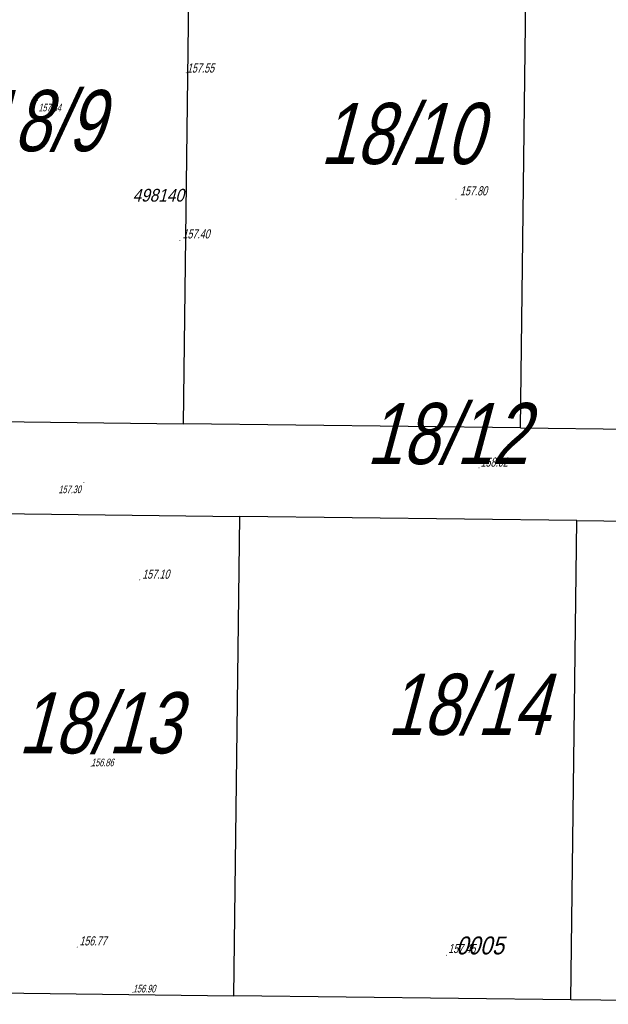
# Model space of a CAD drawing. Header units: metres. Extents: x 6582395 to 6583921, y 5752654 to 5753685.
# Tile 18 of 42: x 6583086 to 6583144, y 5753236 to 5753332. Entities that reach past the tile are written whole.
import ezdxf

# ---------------------------------------------------------------- set-up
doc = ezdxf.new("R2010")
doc.units = ezdxf.units.M
doc.header["$LTSCALE"] = 2
for name, color, linetype in [('208-Numer lub nazwa obrębu', 7, 'Continuous'), ('211-Nr działki', 7, 'Continuous'), ('219-Linia granicy', 7, 'Continuous'), ('252-Granica rejonu spisowego', 7, 'Continuous'), ('403-Punkt określonej wysokości', 7, 'Continuous'), ('403-Punkt określonej wysokości-Atr2', 7, 'Continuous'), ('punkt wysokościowy sztuczny', 7, 'Continuous'), ('punkt wysokościowy sztuczny-Atr2', 7, 'Continuous')]:
    doc.layers.add(name, color=color, linetype=linetype)
doc.styles.add('STIL4', font='txt')

# ---------------------------------------------------------------- blocks, each defined once
blk = doc.blocks.new('PW02')
at = {"linetype": 'Continuous'}
blk.add_hatch(color=256, dxfattribs=at).paths.add_polyline_path([(0.045, 0, -1), (-0.045, 0, -1)], flags=16)
blk = doc.blocks.new('801')
at = {"linetype": 'Continuous'}
blk.add_hatch(color=7, dxfattribs=at).paths.add_polyline_path([(0.045, 0, -1), (-0.045, 0, -1)], flags=16)

msp = doc.modelspace()

# ---------------------------------------------------------------- linework, layer by layer
at = {"layer": '219-Linia granicy', "color": 7, "linetype": 'Continuous'}
for p, q in [((6583102.01, 5753292.81), (6583102.59, 5753339.8)), ((6583135, 5753292.41), (6583135.59, 5753339.4)), ((6583069.01, 5753293.21), (6583102.01, 5753292.81)), ((6583135, 5753292.41), (6583102.01, 5753292.81)), ((6583135, 5753292.41), (6583170.49, 5753291.98)), ((6583069.84, 5753284.2), (6583107.51, 5753283.74)), ((6583106.93, 5753236.76), (6583107.51, 5753283.74)), ((6583140.5, 5753283.34), (6583107.51, 5753283.74)), ((6583139.92, 5753236.35), (6583140.5, 5753283.34)), ((6583140.5, 5753283.34), (6583171.29, 5753282.96)), ((6583071.18, 5753237.19), (6583106.93, 5753236.76)), ((6583139.92, 5753236.35), (6583106.93, 5753236.76)), ((6583175.42, 5753235.92), (6583139.92, 5753236.35))]:
    msp.add_line(p, q, dxfattribs=at)

# ---------------------------------------------------------------- block references
at = {"layer": '403-Punkt określonej wysokości', "xscale": 0.9999999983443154, "yscale": 0.9999999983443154}
for p in [(6583102.26, 5753327.22), (6583128.68, 5753314.83), (6583101.64, 5753310.77), (6583130.93, 5753288.5), (6583097.71, 5753277.52), (6583091.59, 5753241.53), (6583127.74, 5753240.73)]:
    msp.add_blockref('801', p, dxfattribs=at)
at = {"layer": 'punkt wysokościowy sztuczny', "xscale": 0.9999999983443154, "yscale": 0.9999999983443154}
for p in [(6583087.69, 5753324.5), (6583092.24, 5753287.05), (6583092.95, 5753259.25), (6583097.04, 5753237.08)]:
    msp.add_blockref('PW02', p, dxfattribs=at)

# ---------------------------------------------------------------- texts
at = {"layer": '208-Numer lub nazwa obrębu', "color": 7, "style": 'STIL4', "oblique": 15, "width": 0.9}
msp.add_text('0005', height=1.75, dxfattribs=at).set_placement((6583128.68, 5753240.81))
at = {"layer": '211-Nr działki', "color": 7, "style": 'STIL4', "oblique": 15, "width": 0.7875}
for s, p in [('18/9', (6583081.83, 5753319.53)), ('18/10', (6583115.37, 5753318.27)), ('18/12', (6583119.9, 5753288.86)), ('18/14', (6583121.92, 5753262.32)), ('18/13', (6583085.81, 5753260.51))]:
    msp.add_text(s, height=6, dxfattribs=at).set_placement(p)
at = {"layer": '252-Granica rejonu spisowego', "color": 7, "style": 'STIL4', "oblique": 15, "width": 0.9}
msp.add_text('498140', height=1.25, rotation=-0.001, dxfattribs=at).set_placement((6583097.011, 5753314.592))
at = {"layer": '403-Punkt określonej wysokości-Atr2', "color": 7, "style": 'STIL4', "oblique": 15, "width": 0.72}
for s, p in [('157.55', (6583102.34, 5753327.24)), ('157.80', (6583129.07, 5753315.2)), ('157.40', (6583101.9, 5753310.98)), ('158.02', (6583131.09, 5753288.61)), ('157.10', (6583097.96, 5753277.63)), ('156.77', (6583091.81, 5753241.69)), ('157.45', (6583127.92, 5753240.94))]:
    msp.add_text(s, height=0.9, dxfattribs=at).set_placement(p)
at = {"layer": 'punkt wysokościowy sztuczny-Atr2', "color": 7, "style": 'STIL4', "oblique": 15, "width": 0.72}
for s, p in [('157.34', (6583087.791, 5753323.437)), ('157.30', (6583089.751, 5753286.017)), ('156.86', (6583092.95, 5753259.25)), ('156.90', (6583097.04, 5753237.08))]:
    msp.add_text(s, height=0.75, dxfattribs=at).set_placement(p)

doc.saveas('drawing.dxf')
